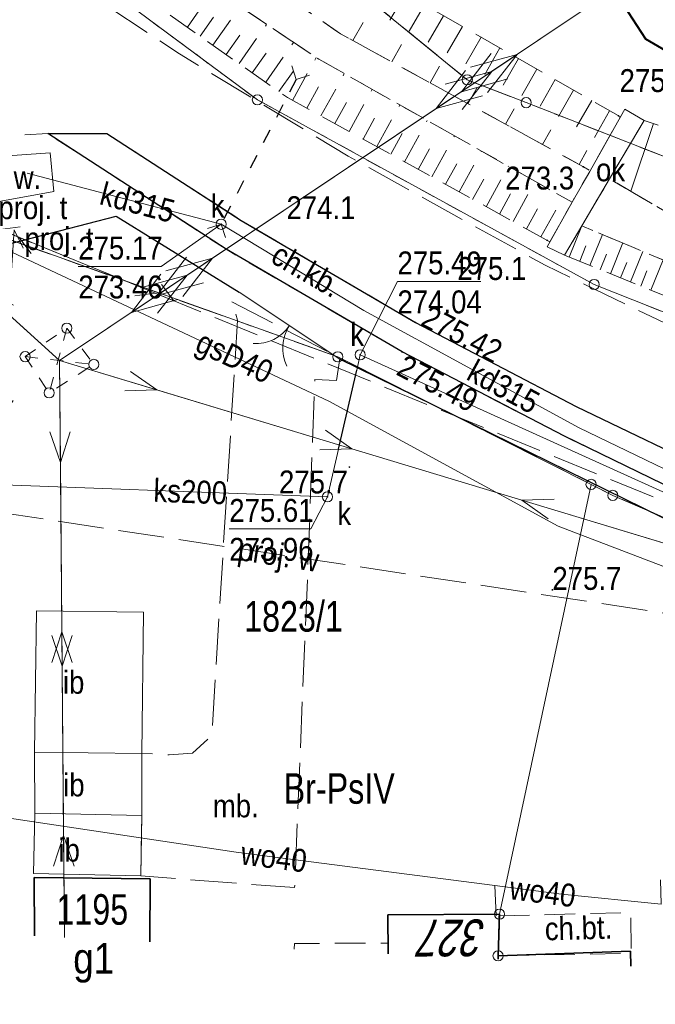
# Model space of a CAD drawing. Header units: metres. Extents: x 8377125 to 8377741, y 5529327 to 5529631.
# Tile 6 of 150: x 8377372 to 8377403, y 5529331 to 5529380. Entities that reach past the tile are written whole.
import ezdxf
from ezdxf.enums import TextEntityAlignment as Align

# ---------------------------------------------------------------- set-up
doc = ezdxf.new("R2010")
doc.units = ezdxf.units.M
doc.header["$MEASUREMENT"] = 0
for name, pattern in [('0.75_0.75', [1.5, 0.75, -0.75]), ('1.5_0.75', [2.25, 1.5, -0.75]), ('2.25_0.75', [3, 2.25, -0.75]), ('219-1000', [0]), ('egkk-1000', [3, 2.25, -0.75]), ('egug-1000', [1.5, 0.75, -0.75]), ('otkz_1000', [1.4, 0.7, -0.7]), ('otob_1000', [0]), ('suep_nn_1000', [0]), ('suep_sn_1000', [0]), ('supp_1000', [1.25, 0.625, -0.625])]:
    doc.linetypes.add(name, pattern=pattern)
doc.layers.get('0').update_dxf_attribs({"color": 2})
for name, color, linetype in [('!granica', 2, 'Continuous'), ('000 Inne (niezydentyfikowane)', 7, 'Continuous'), ('brama', 7, 'Continuous'), ('chodnik', 7, 'Continuous'), ('chodnik-Atr17', 7, 'Continuous'), ('inny obiekt komunikacyjny', 7, 'Continuous'), ('inny obiekt komunikacyjny-Atr17', 7, 'Continuous'), ('krawężnik', 7, 'Continuous'), ('obszar utwardzony', 7, 'Continuous'), ('obszar utwardzony-Atr17', 7, 'Continuous'), ('obudowa ochronna przewodu', 7, 'Continuous'), ('ogrodzenie trwałe', 7, 'Continuous'), ('przepust', 7, 'Continuous'), ('przewód wodociągowy - ob. projektowany', 7, 'Continuous'), ('przewód wodociągowy - ob. projektowany-Atr1', 7, 'Continuous'), ('rzędna-Atr3', 7, 'Continuous'), ('rów melioracyjny (poligon)', 7, 'Continuous'), ('rów przydrożny (poligon)', 7, 'Continuous'), ('rów przydrożny (poligon)-Atr17', 7, 'Continuous'), ('studnia kanalizacyjna', 7, 'Continuous'), ('studnia kanalizacyjna-Atr17', 7, 'Continuous')]:
    doc.layers.add(name, color=color, linetype=linetype)
for name, color, linetype, lineweight in [('202-punkt graniczny', 7, 'Continuous', 0), ('210-oznaczenie konturu użytku gruntowego', 7, 'Continuous', 0), ('211-numer działki ewidencyjnej', 7, 'Continuous', 0), ('217-kontur klasyfikacyjny', 7, 'Continuous', 0), ('218-kontur użytku gruntowego', 7, 'Continuous', 0), ('219-działka ewidencyjna', 7, 'Continuous', 0), ('238-Punkt adresowy budynku', 7, 'Continuous', 0), ('312-budynek ewidencyjny', 7, 'Continuous', 0), ('312-oznaczenie budynku ewidencyjnego', 7, 'Continuous', 0), ('312-oznaczenie budynku ewidencyjnego-Atr117', 7, 'Continuous', 0), ('inna budowla', 7, 'Continuous', 0), ('inna budowla-Atr17', 7, 'Continuous', 0), ('jezdnia', 7, 'Continuous', 0), ('pikieta naturalna', 7, 'Continuous', 0), ('pikieta naturalna-Atr2', 7, 'Continuous', 0), ('pikieta sztuczna', 7, 'Continuous', 0), ('pikieta sztuczna-Atr2', 7, 'Continuous', 0), ('przewód elektroenergetyczny niskiego napięcia', 7, 'Continuous', 0), ('przewód elektroenergetyczny średniego napięcia', 7, 'Continuous', 0), ('przewód gazowy', 7, 'Continuous', 0), ('przewód gazowy-Atr1', 7, 'Continuous', 0), ('przewód kanalizacyjny', 7, 'Continuous', 0), ('przewód kanalizacyjny-Atr1', 7, 'Continuous', 0), ('przewód telekomunikacyjny napowietrzny - ob. projektowany', 7, 'Continuous', 0), ('przewód wodociągowy', 7, 'Continuous', 0), ('przewód wodociągowy-Atr1', 7, 'Continuous', 0), ('rzędna', 7, 'Continuous', 0), ('rzędna-Atr2', 7, 'Continuous', 0), ('skarpa nieumocniona', 7, 'Continuous', 0), ('słup przewodów napowietrznych', 7, 'Continuous', 0), ('słupek telekomunikacyjny - ob. projektowany-Atr17', 7, 'Continuous', 0)]:
    doc.layers.add(name, color=color, linetype=linetype, lineweight=lineweight)
doc.styles.get("Standard").update_dxf_attribs({"font": 'Working1250.shx', "width": 0.75})
doc.linetypes.add('902-1000', pattern='A,5,0,[1,ksztalty.shx,S=1,R=0,X=0,Y=0],5', length=10)

# ---------------------------------------------------------------- blocks, each defined once
blk = doc.blocks.new('US15')
at = {"color": 0, "linetype": 'Continuous', "lineweight": 13}
blk.add_circle((0, 0), 0.25, dxfattribs=at)
blk = doc.blocks.new('PW01')
at = {"linetype": 'Continuous', "lineweight": 13}
h = blk.add_hatch(color=0, dxfattribs=at)
edge = h.paths.add_edge_path()
edge.add_arc((0, 0), 0.045, 0, 360)
blk = doc.blocks.new('SM05')
at = {"color": 0, "linetype": 'Continuous', "lineweight": 13}
blk.add_circle((0, 0), 0.25, dxfattribs=at)
blk = doc.blocks.new('SUEP1')
at = {"color": 0, "linetype": 'Continuous'}
for p, q in [((5, 0), (3.5, 0.5)), ((15, 0), (13.5, 0.5)), ((0, 0), (5, 0)), ((5, 0), (3.5, -0.5)), ((5, 0), (15, 0)), ((15, 0), (13.5, -0.5))]:
    blk.add_line(p, q, dxfattribs=at)
blk = doc.blocks.new('SUEP2')
at = {"color": 0, "linetype": 'Continuous'}
for p, q in [((7.54, 0), (5.29, 0.75)), ((9.04, 0), (6.79, 0.75)), ((25.54, 0), (23.29, 0.75)), ((27.04, 0), (24.79, 0.75)), ((0, 0), (9.04, 0)), ((7.54, 0), (5.29, -0.75)), ((9.04, 0), (6.79, -0.75)), ((9.04, 0), (27.04, 0)), ((25.54, 0), (23.29, -0.75)), ((27.04, 0), (24.79, -0.75))]:
    blk.add_line(p, q, dxfattribs=at)
blk = doc.blocks.new('OK02')
at = {"color": 0, "linetype": 'Continuous', "lineweight": 0}
for centre, start, end in [((-2, 0), 0, 60), ((2, 0), 120, 180)]:
    blk.add_arc(centre, 2, start, end, dxfattribs=at)
blk = doc.blocks.new('IB05')
at = {"color": 0, "linetype": 'Continuous', "lineweight": 13}
for q in [(0.495, 0.495), (0.495, -0.495)]:
    blk.add_line((0, 0), q, dxfattribs=at)
blk = doc.blocks.new('SUTP')
at = {"color": 0, "linetype": 'Continuous'}
for p, q in [((0, 0), (0.866, 0.5)), ((9.232, 0), (8.366, 0.5)), ((0, 0), (9.232, 0)), ((1.866, -0.5), (1, 0)), ((7.366, -0.5), (8.232, 0))]:
    blk.add_line(p, q, dxfattribs=at)
blk = doc.blocks.new('202')
at = {"color": 0, "linetype": 'Continuous', "lineweight": 0}
blk.add_circle((0, 0), 0.25, dxfattribs=at)

msp = doc.modelspace()

# ---------------------------------------------------------------- linework, layer by layer
at = {"layer": '!granica', "color": 1, "lineweight": 40}
msp.add_lwpolyline([(8377406.448, 5529376.499), (8377402.526, 5529378.799), (8377399.754, 5529383.06), (8377396.307, 5529392.46), (8377386.512, 5529397.494), (8377380.044, 5529406.158), (8377375.407, 5529414.273), (8377366.987, 5529418.239), (8377354.173, 5529426.416), (8377351.366, 5529428.063), (8377347.095, 5529427.087), (8377343.19, 5529425.561), (8377334.77, 5529435.568), (8377332.939, 5529437.521), (8377325.251, 5529447.65)], dxfattribs=at)
at = {"layer": '000 Inne (niezydentyfikowane)', "color": 7, "linetype": 'Continuous', "lineweight": 13}
for p, q in [((8377402.9, 5529374.65), (8377401.78, 5529371.33)), ((8377398.76, 5529368.1), (8377399.38, 5529369.63)), ((8377399.77, 5529367.69), (8377400.39, 5529369.21)), ((8377399.27, 5529367.89), (8377399.57, 5529368.65)), ((8377400.78, 5529367.28), (8377401.39, 5529368.79)), ((8377400.27, 5529367.48), (8377400.58, 5529368.24)), ((8377401.77, 5529366.88), (8377402.38, 5529368.37)), ((8377401.28, 5529367.08), (8377401.58, 5529367.83)), ((8377402.76, 5529366.47), (8377403.37, 5529367.96)), ((8377402.27, 5529366.67), (8377402.57, 5529367.42))]:
    msp.add_line(p, q, dxfattribs=at)
at = {"layer": '217-kontur klasyfikacyjny', "color": 3, "linetype": 'egkk-1000', "lineweight": 18, "flags": 128}
for points in [[(8377381.23, 5529387.02), (8377393.75, 5529376.8)], [(8377393.75, 5529376.8), (8377396.64, 5529375.68)], [(8377396.64, 5529375.68), (8377404.38, 5529372.66)], [(8377387.39, 5529363.2), (8377370.75, 5529369.14)], [(8377399.83, 5529356.94), (8377387.39, 5529363.2)], [(8377400.9, 5529356.4), (8377399.83, 5529356.94)], [(8377408.94, 5529352.92), (8377400.9, 5529356.4)]]:
    msp.add_lwpolyline(points, dxfattribs=at)
at = {"layer": '218-kontur użytku gruntowego', "color": 3, "linetype": 'egug-1000', "lineweight": 18, "flags": 128}
for points in [[(8377383.44, 5529375.82), (8377367.32, 5529387.77)], [(8377381.23, 5529387.02), (8377393.75, 5529376.8)], [(8377393.75, 5529376.8), (8377396.64, 5529375.68)], [(8377399.98, 5529366.75), (8377383.44, 5529375.82)], [(8377396.64, 5529375.68), (8377404.38, 5529372.66)], [(8377387.39, 5529363.2), (8377370.75, 5529369.14)], [(8377418.57, 5529359.39), (8377399.98, 5529366.75)], [(8377399.83, 5529356.94), (8377387.39, 5529363.2)], [(8377400.9, 5529356.4), (8377399.83, 5529356.94)], [(8377408.94, 5529352.92), (8377400.9, 5529356.4)]]:
    msp.add_lwpolyline(points, dxfattribs=at)
at = {"layer": '219-działka ewidencyjna', "color": 7, "linetype": '219-1000', "lineweight": 18, "flags": 128}
for points in [[(8377383.44, 5529375.82), (8377367.32, 5529387.77)], [(8377393.75, 5529376.8), (8377381.23, 5529387.02)], [(8377396.64, 5529375.68), (8377393.75, 5529376.8)], [(8377399.98, 5529366.75), (8377383.44, 5529375.82)], [(8377404.38, 5529372.66), (8377396.64, 5529375.68)], [(8377387.39, 5529363.2), (8377370.75, 5529369.14)], [(8377418.57, 5529359.39), (8377399.98, 5529366.75)], [(8377387.39, 5529363.2), (8377399.83, 5529356.94)], [(8377399.83, 5529356.94), (8377395.33, 5529335.84)], [(8377400.9, 5529356.4), (8377399.83, 5529356.94)], [(8377408.94, 5529352.92), (8377400.9, 5529356.4)], [(8377395.26, 5529333.79), (8377395.33, 5529335.84)], [(8377395.26, 5529333.79), (8377395.263, 5529333.623)]]:
    msp.add_lwpolyline(points, dxfattribs=at)
at = {"layer": '312-budynek ewidencyjny', "color": 7, "linetype": 'Continuous', "lineweight": 35, "flags": 128}
for points in [[(8377372.48, 5529337.64), (8377378.18, 5529337.58)], [(8377372.491, 5529334.772), (8377372.48, 5529337.64)], [(8377378.18, 5529337.58), (8377378.165, 5529334.486)], [(8377389.84, 5529335.8), (8377395.33, 5529335.84)], [(8377389.857, 5529333.895), (8377389.84, 5529335.8)], [(8377395.33, 5529335.84), (8377395.26, 5529333.79)], [(8377395.26, 5529333.79), (8377401.76, 5529334.02)], [(8377395.26, 5529333.79), (8377395.263, 5529333.623)], [(8377395.263, 5529333.623), (8377395.26, 5529333.79)], [(8377401.76, 5529334.02), (8377401.786, 5529333.293)]]:
    msp.add_lwpolyline(points, dxfattribs=at)
at = {"layer": 'brama', "color": 7, "linetype": 'otob_1000', "lineweight": 18, "flags": 128}
msp.add_lwpolyline([(8377387.49, 5529363.09), (8377382.55, 5529366.38)], dxfattribs=at)
at = {"layer": 'chodnik', "color": 7, "linetype": '1.5_0.75', "lineweight": 18, "flags": 128}
for points in [[(8377373.14, 5529374.17), (8377376.04, 5529374.16), (8377382.64, 5529369.9), (8377391.2, 5529364.89), (8377399.1, 5529360.76), (8377406.32, 5529357.3), (8377412.73, 5529354.53), (8377417.41, 5529352.72), (8377424.97, 5529350.27), (8377429.84, 5529348.86), (8377433.33, 5529347.99), (8377443.04, 5529345.94), (8377476.29, 5529340.8), (8377486.19, 5529338.9), (8377487.206, 5529338.679)], [(8377487.11, 5529337.084), (8377485.8, 5529337.37), (8377476.28, 5529339.19), (8377471.95, 5529339.88), (8377470.03, 5529340.14), (8377463.41, 5529341.19), (8377458.83, 5529341.9), (8377455.4, 5529342.43), (8377445.86, 5529343.91), (8377442.69, 5529344.4), (8377442.27, 5529344.49), (8377434.01, 5529346.24), (8377432.95, 5529346.46), (8377429.33, 5529347.35), (8377429.13, 5529347.41), (8377424.46, 5529348.74), (8377420.15, 5529350.16), (8377416.85, 5529351.25), (8377412.24, 5529353.05), (8377405.76, 5529355.79), (8377398.52, 5529359.3), (8377390.55, 5529363.44), (8377381.9, 5529368.48), (8377373.14, 5529374.17)], [(8377385.243, 5529334.128), (8377385.27, 5529334.4), (8377389.85, 5529334.42)], [(8377389.85, 5529334.42), (8377389.855, 5529333.896)]]:
    msp.add_lwpolyline(points, dxfattribs=at)
msp.add_lwpolyline([(8377395.3, 5529335.75), (8377401.78, 5529335.92), (8377401.8, 5529333.92), (8377395.26, 5529333.79)], close=True, dxfattribs=at)
at = {"layer": 'inna budowla', "color": 7, "linetype": 'Continuous', "lineweight": 18, "flags": 128}
for points in [[(8377372.59, 5529350.73), (8377377.84, 5529350.66), (8377377.76, 5529343.73), (8377372.5, 5529343.79)], [(8377372.5, 5529343.79), (8377377.76, 5529343.73), (8377377.77, 5529340.69), (8377372.51, 5529340.79)], [(8377372.51, 5529340.79), (8377377.77, 5529340.69), (8377377.71, 5529337.72), (8377372.45, 5529337.83)]]:
    msp.add_lwpolyline(points, close=True, dxfattribs=at)
at = {"layer": 'inny obiekt komunikacyjny', "color": 7, "linetype": 'Continuous', "lineweight": 18, "flags": 128}
msp.add_lwpolyline([(8377397.67, 5529368.6), (8377398.9, 5529370.79), (8377399.78, 5529372.34), (8377401.27, 5529374.98), (8377401.48, 5529375.36), (8377402.43, 5529374.81), (8377400.74, 5529371.94), (8377399.37, 5529369.63), (8377398.53, 5529368.19)], close=True, dxfattribs=at)
at = {"layer": 'jezdnia', "color": 7, "linetype": '2.25_0.75', "lineweight": 18, "flags": 128}
for points in [[(8377281.146, 5529485.414), (8377287.84, 5529474.21), (8377293.17, 5529465.59), (8377300.13, 5529453.65), (8377302.36, 5529450.7), (8377313.76, 5529432.26), (8377317.47, 5529428.58), (8377324.72, 5529419.77), (8377334.2, 5529410.46), (8377344.61, 5529401.57), (8377357.36, 5529393.01), (8377365.4, 5529387.49), (8377379.62, 5529378.07), (8377387.9, 5529373.05), (8377397.57, 5529367.7), (8377407.8, 5529362.76), (8377428.12, 5529355.03), (8377439.38, 5529351.86), (8377468.09, 5529347.18), (8377486.05, 5529344.84), (8377487.563, 5529344.566)], [(8377443.04, 5529345.94), (8377433.33, 5529347.99), (8377429.84, 5529348.86), (8377424.97, 5529350.27), (8377417.41, 5529352.72), (8377412.73, 5529354.53), (8377406.32, 5529357.3), (8377399.1, 5529360.76), (8377391.2, 5529364.89), (8377382.64, 5529369.9), (8377376.04, 5529374.16), (8377373.14, 5529374.17), (8377371.24, 5529374.06), (8377367.31, 5529372.76), (8377363.92, 5529371.49), (8377361.2, 5529370.29), (8377360.71, 5529369.31), (8377356.58, 5529368.12), (8377355.84, 5529368.15), (8377349.93, 5529366.07), (8377340.52, 5529362.94), (8377329.56, 5529359.72), (8377319.73, 5529357.63), (8377318.78, 5529356.47), (8377313.35, 5529356.09), (8377312.67, 5529356.92), (8377309.78, 5529356.91), (8377294.03, 5529357.27), (8377288.38, 5529357.61), (8377277.604, 5529358.697)]]:
    msp.add_lwpolyline(points, dxfattribs=at)
at = {"layer": 'krawężnik', "color": 7, "linetype": 'Continuous', "lineweight": 25, "flags": 128}
msp.add_lwpolyline([(8377405.76, 5529355.79), (8377398.52, 5529359.3), (8377390.55, 5529363.44), (8377381.9, 5529368.48), (8377373.14, 5529374.17), (8377376.04, 5529374.16), (8377382.64, 5529369.9), (8377391.2, 5529364.89), (8377399.1, 5529360.76), (8377406.32, 5529357.3)], dxfattribs=at)
at = {"layer": 'obszar utwardzony', "color": 7, "linetype": '2.25_0.75', "lineweight": 18, "flags": 128}
msp.add_lwpolyline([(8377382.19, 5529365.9), (8377387.5, 5529363.14), (8377387.33, 5529362.04), (8377386.26, 5529362.08), (8377385.92, 5529352.84), (8377385.27, 5529337.14), (8377377.71, 5529337.72), (8377377.77, 5529340.69), (8377377.76, 5529343.73), (8377379.1, 5529343.66), (8377380.26, 5529343.74), (8377381.2, 5529344.61), (8377381.75, 5529353.55), (8377382.47, 5529365)], close=True, dxfattribs=at)
at = {"layer": 'obudowa ochronna przewodu', "color": 7, "linetype": 'Continuous', "lineweight": 25, "flags": 128}
msp.add_lwpolyline([(8377387.42, 5529358.67), (8377388.32, 5529362.55)], dxfattribs=at)
at = {"layer": 'ogrodzenie trwałe', "color": 7, "linetype": '902-1000', "lineweight": 25, "flags": 128}
for points in [[(8377369.501, 5529334.923), (8377369.52, 5529348.41), (8377369.51, 5529364.02), (8377369.53, 5529368.31), (8377376.5, 5529370.11), (8377382.55, 5529366.38)], [(8377420.15, 5529348.76), (8377404.25, 5529354.85), (8377387.49, 5529363.09)]]:
    msp.add_lwpolyline(points, dxfattribs=at)
at = {"layer": 'przepust', "color": 7, "linetype": 'otkz_1000', "lineweight": 25, "flags": 128}
msp.add_lwpolyline([(8377385.34, 5529376.82), (8377381.66, 5529369.72)], dxfattribs=at)
at = {"layer": 'przewód elektroenergetyczny niskiego napięcia', "color": 1, "linetype": 'suep_nn_1000', "lineweight": 18, "flags": 128}
for points in [[(8377346.87, 5529387.38), (8377373.72, 5529363.02)], [(8377373.72, 5529363.02), (8377410.79, 5529351.83)], [(8377373.72, 5529363.02), (8377373.963, 5529334.698)]]:
    msp.add_lwpolyline(points, dxfattribs=at)
at = {"layer": 'przewód elektroenergetyczny średniego napięcia', "color": 1, "linetype": 'suep_sn_1000', "lineweight": 18, "flags": 128}
msp.add_lwpolyline([(8377399.73, 5529380.41), (8377373.72, 5529363.02)], dxfattribs=at)
at = {"layer": 'przewód gazowy', "color": 40, "linetype": 'Continuous', "lineweight": 18, "flags": 128}
msp.add_lwpolyline([(8377486.884, 5529333.371), (8377474.78, 5529334.12), (8377452.92, 5529336.07), (8377445.38, 5529338.04), (8377414.46, 5529348.67), (8377413.3, 5529349.12), (8377398.22, 5529354.88), (8377386.95, 5529361.02), (8377368.05, 5529369.9), (8377358.01, 5529376.53)], dxfattribs=at)
at = {"layer": 'przewód kanalizacyjny', "color": 34, "linetype": 'Continuous', "lineweight": 18, "flags": 128}
for points in [[(8377415.98, 5529350.86), (8377388.49, 5529363.3), (8377388.32, 5529362.55), (8377387.42, 5529358.67), (8377386.88, 5529356.33), (8377368.31, 5529357.02), (8377367.06, 5529364.4), (8377362.59, 5529367.24), (8377355.03, 5529372.05), (8377353.71, 5529372.9), (8377350.33, 5529375.04), (8377348.97, 5529375.91), (8377314.1, 5529366.35), (8377306.95, 5529367.76), (8377304.04, 5529368.36), (8377296.38, 5529369.89), (8377292.42, 5529370.68), (8377285.59, 5529372.04)], [(8377372.13, 5529372.21), (8377381.66, 5529369.71), (8377388.67, 5529365.47), (8377399.25, 5529359.72), (8377407.19, 5529355.88), (8377417.7, 5529351.67), (8377431.07, 5529347.36), (8377441.09, 5529345.28), (8377447.73, 5529344.23), (8377472.5, 5529340.49), (8377484.99, 5529338.17), (8377487.147, 5529337.699)]]:
    msp.add_lwpolyline(points, dxfattribs=at)
at = {"layer": 'przewód telekomunikacyjny napowietrzny - ob. projektowany', "color": 30, "linetype": '2.25_0.75', "lineweight": 18, "flags": 128}
msp.add_lwpolyline([(8377413.98, 5529351.78), (8377370.79, 5529369.45)], dxfattribs=at)
at = {"layer": 'przewód wodociągowy', "color": 5, "linetype": 'Continuous', "lineweight": 18, "flags": 128}
for points in [[(8377367.42, 5529341.12), (8377382.4, 5529338.88), (8377395.1, 5529337.24)], [(8377395.1, 5529337.24), (8377398.38, 5529336.82), (8377403.27, 5529336.33), (8377403.24, 5529337.52)], [(8377395.1, 5529337.24), (8377395.17, 5529335.75)]]:
    msp.add_lwpolyline(points, dxfattribs=at)
at = {"layer": 'przewód wodociągowy - ob. projektowany', "color": 5, "linetype": '2.25_0.75', "lineweight": 18, "flags": 128}
msp.add_lwpolyline([(8377298.43, 5529371.79), (8377302.78, 5529371.43), (8377313.04, 5529374.82), (8377321.64, 5529370.3), (8377351.85, 5529377.74), (8377364.41, 5529356.53), (8377404.51, 5529350.46), (8377438.66, 5529338.04), (8377439.025, 5529331.413)], dxfattribs=at)
at = {"layer": 'rzędna-Atr2', "color": 7, "flags": 128}
for points in [[(8377381.66, 5529369.71), (8377378.72, 5529367.63), (8377374.643, 5529367.63)], [(8377388.49, 5529363.3), (8377390.32, 5529366.9), (8377394.407, 5529366.9)], [(8377386.88, 5529356.33), (8377386.07, 5529354.75), (8377382.057, 5529354.75)]]:
    msp.add_lwpolyline(points, dxfattribs=at)
at = {"layer": 'rów melioracyjny (poligon)', "color": 7, "linetype": '0.75_0.75', "lineweight": 18, "flags": 128}
msp.add_lwpolyline([(8377300.17, 5529469.6), (8377306.25, 5529456.14), (8377315.54, 5529440.63), (8377329.48, 5529421.72), (8377336.72, 5529414.78), (8377347.68, 5529406.53), (8377387.53, 5529379.06), (8377399.45, 5529372.53), (8377399.78, 5529372.34), (8377398.9, 5529370.79), (8377386.45, 5529377.82), (8377347.32, 5529403.91), (8377335.46, 5529412.81), (8377328.06, 5529420.39), (8377313.88, 5529440.34), (8377304.94, 5529455.15), (8377297.85, 5529468.92)], close=True, dxfattribs=at)
msp.add_lwpolyline([(8377487.793, 5529348.35), (8377486.85, 5529348.46), (8377468.3, 5529351.57), (8377440.26, 5529354.64), (8377428.75, 5529357.34), (8377399.37, 5529369.63), (8377400.74, 5529371.94), (8377407.42, 5529368.02), (8377433.42, 5529358.5), (8377443.61, 5529357.17), (8377460.24, 5529354.1), (8377486.38, 5529350.71), (8377487.924, 5529350.518)], dxfattribs=at)
at = {"layer": 'rów przydrożny (poligon)', "color": 7, "linetype": 'Continuous', "lineweight": 18, "flags": 128}
msp.add_lwpolyline([(8377373.26, 5529373.21), (8377373.44, 5529371.31), (8377370.46, 5529370.78), (8377370, 5529372.99)], close=True, dxfattribs=at)
at = {"layer": 'skarpa nieumocniona', "color": 7, "linetype": '1.5_0.75', "lineweight": 18, "flags": 128}
for points in [[(8377301.96, 5529470.13), (8377308.38, 5529457.48), (8377316.87, 5529441.87), (8377330.36, 5529423.18), (8377337.9, 5529416.06), (8377349.31, 5529408.1), (8377389.29, 5529381.83), (8377401.27, 5529374.98), (8377399.78, 5529372.34), (8377399.45, 5529372.53), (8377387.53, 5529379.06), (8377347.68, 5529406.53), (8377336.72, 5529414.78), (8377329.48, 5529421.72), (8377315.54, 5529440.63), (8377306.25, 5529456.14), (8377300.17, 5529469.6)], [(8377397.81, 5529368.85), (8377384.92, 5529375.93), (8377346.62, 5529402.79), (8377334.58, 5529411.64), (8377326.73, 5529419.36), (8377311.96, 5529439.27), (8377303.01, 5529454.01), (8377296.22, 5529468.44), (8377297.85, 5529468.92), (8377304.94, 5529455.15), (8377313.88, 5529440.34), (8377328.06, 5529420.39), (8377335.46, 5529412.81), (8377347.32, 5529403.91), (8377386.45, 5529377.82), (8377398.9, 5529370.79)], [(8377411.08, 5529371.89), (8377434.67, 5529361.57), (8377443.82, 5529359.65), (8377460.33, 5529356.43), (8377487.58, 5529353.29), (8377488.07, 5529353), (8377487.92, 5529350.52), (8377486.38, 5529350.71), (8377460.24, 5529354.1), (8377443.61, 5529357.17), (8377433.42, 5529358.5), (8377407.42, 5529368.02), (8377400.74, 5529371.94), (8377402.43, 5529374.81)], [(8377428.75, 5529357.34), (8377440.26, 5529354.64), (8377468.3, 5529351.57), (8377486.85, 5529348.46), (8377487.79, 5529348.35), (8377487.66, 5529346.09), (8377487.44, 5529345.99), (8377468.4, 5529349.84), (8377439.56, 5529353.39), (8377428.4, 5529356.08), (8377398.53, 5529368.19), (8377399.37, 5529369.63)]]:
    msp.add_lwpolyline(points, close=True, dxfattribs=at)
for points in [[(8377380, 5529379.38), (8377381.31, 5529381.25)], [(8377389.75, 5529381.56), (8377388.13, 5529378.73)], [(8377390.7, 5529381.02), (8377389.89, 5529379.62)], [(8377381.26, 5529378.5), (8377382.59, 5529380.39)], [(8377391.64, 5529380.49), (8377390.04, 5529377.69)], [(8377380.63, 5529378.94), (8377381.29, 5529379.88)], [(8377392.58, 5529379.95), (8377391.78, 5529378.56)], [(8377382.54, 5529377.6), (8377383.89, 5529379.52)], [(8377393.51, 5529379.42), (8377391.92, 5529376.65)], [(8377381.9, 5529378.05), (8377382.57, 5529379)], [(8377394.43, 5529378.89), (8377393.64, 5529377.52)], [(8377383.85, 5529376.68), (8377385.22, 5529378.64)], [(8377395.35, 5529378.37), (8377393.78, 5529375.63)], [(8377383.19, 5529377.14), (8377383.87, 5529378.11)], [(8377385.17, 5529375.79), (8377386.33, 5529377.9)], [(8377396.26, 5529377.84), (8377395.48, 5529376.49)], [(8377397.17, 5529377.33), (8377395.62, 5529374.63)], [(8377384.5, 5529376.22), (8377385.19, 5529377.21)], [(8377386.56, 5529375.03), (8377387.71, 5529377.11)], [(8377398.07, 5529376.81), (8377397.3, 5529375.47)], [(8377385.87, 5529375.41), (8377386.44, 5529376.45)], [(8377387.94, 5529374.27), (8377389.08, 5529376.34)], [(8377398.97, 5529376.3), (8377397.44, 5529373.63)], [(8377387.25, 5529374.65), (8377387.82, 5529375.69)], [(8377389.31, 5529373.52), (8377390.44, 5529375.57)], [(8377399.86, 5529375.79), (8377399.1, 5529374.46)], [(8377388.63, 5529373.89), (8377389.19, 5529374.92)], [(8377400.74, 5529375.28), (8377399.24, 5529372.65)], [(8377390.67, 5529372.77), (8377391.78, 5529374.81)], [(8377389.99, 5529373.15), (8377390.55, 5529374.17)], [(8377392.01, 5529372.03), (8377393.12, 5529374.05)], [(8377391.34, 5529372.4), (8377391.9, 5529373.42)], [(8377393.35, 5529371.3), (8377394.45, 5529373.3)], [(8377392.68, 5529371.67), (8377393.24, 5529372.67)], [(8377394.68, 5529370.57), (8377395.77, 5529372.56)], [(8377394.01, 5529370.93), (8377394.56, 5529371.93)], [(8377396, 5529369.85), (8377397.08, 5529371.82)], [(8377395.34, 5529370.21), (8377395.88, 5529371.2)], [(8377397.37, 5529369.09), (8377398.45, 5529371.05)], [(8377396.66, 5529369.48), (8377397.2, 5529370.46)]]:
    msp.add_lwpolyline(points, dxfattribs=at)
at = {"layer": 'słup przewodów napowietrznych', "color": 7, "linetype": 'supp_1000', "lineweight": 18, "flags": 128}
for points in [[(8377372.03, 5529363.21), (8377374.08, 5529364.61), (8377375.41, 5529362.83), (8377373.21, 5529361.43)], [(8377374.08, 5529364.61), (8377373.21, 5529361.43)], [(8377372.03, 5529363.21), (8377375.41, 5529362.83)], [(8377372.03, 5529363.21), (8377373.21, 5529361.43)]]:
    msp.add_lwpolyline(points, dxfattribs=at)

# ---------------------------------------------------------------- block references
at = {"layer": '202-punkt graniczny', "color": 7, "linetype": 'Continuous', "lineweight": 18}
for p in [(8377393.75, 5529376.8), (8377383.44, 5529375.82), (8377396.64, 5529375.68), (8377399.98, 5529366.75), (8377387.39, 5529363.2), (8377399.83, 5529356.94), (8377400.9, 5529356.4), (8377395.33, 5529335.84), (8377395.26, 5529333.79)]:
    msp.add_blockref('202', p, dxfattribs=at)
at = {"layer": 'brama', "color": 7, "linetype": 'Continuous', "lineweight": 18, "rotation": 146.337}
msp.add_blockref('OK02', (8377385.02, 5529364.735), dxfattribs=at)
at = {"layer": 'pikieta naturalna', "color": 7, "linetype": 'Continuous', "lineweight": 13}
for p in [(8377401.18, 5529375.03), (8377399.45, 5529372.53), (8377383.41, 5529369.47), (8377397.67, 5529368.92), (8377387.96, 5529357.79), (8377397.93, 5529351.76)]:
    msp.add_blockref('PW01', p, dxfattribs=at)
at = {"layer": 'pikieta sztuczna', "color": 7, "linetype": 'Continuous', "lineweight": 13}
for p in [(8377391.2, 5529364.89), (8377390.55, 5529363.44)]:
    msp.add_blockref('PW01', p, dxfattribs=at)
at = {"layer": 'przepust', "color": 7, "linetype": 'Continuous', "lineweight": 25}
for p, rotation in [((8377385.34, 5529376.82), 62.60199999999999), ((8377381.66, 5529369.72), 242.602)]:
    msp.add_blockref('IB05', p, dxfattribs=dict(at, rotation=rotation))
at = {"layer": 'przewód elektroenergetyczny niskiego napięcia', "color": 1, "linetype": 'Continuous', "lineweight": 18}
for p, rotation in [((8377373.72, 5529363.02), 137.784), ((8377373.72, 5529363.02), 343.203), ((8377373.72, 5529363.02), 270.492), ((8377410.79, 5529351.83), 163.203), ((8377373.963, 5529334.698), 90.49199999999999)]:
    msp.add_blockref('SUEP1', p, dxfattribs=dict(at, rotation=rotation))
at = {"layer": 'przewód elektroenergetyczny średniego napięcia', "color": 1, "linetype": 'Continuous', "lineweight": 18}
for p, rotation in [((8377399.73, 5529380.41), 213.766), ((8377373.72, 5529363.02), 33.766)]:
    msp.add_blockref('SUEP2', p, dxfattribs=dict(at, rotation=rotation))
at = {"layer": 'przewód telekomunikacyjny napowietrzny - ob. projektowany', "color": 30, "linetype": 'Continuous', "lineweight": 18}
for p, rotation in [((8377370.79, 5529369.45), 337.749), ((8377371.5, 5529369.44), 266.203)]:
    msp.add_blockref('SUTP', p, dxfattribs=dict(at, rotation=rotation))
at = {"layer": 'rzędna', "color": 34, "linetype": 'Continuous', "lineweight": 18}
for p in [(8377381.66, 5529369.71), (8377388.49, 5529363.3), (8377386.88, 5529356.33)]:
    msp.add_blockref('PW01', p, dxfattribs=at)
at = {"layer": 'studnia kanalizacyjna', "color": 34, "linetype": 'Continuous', "lineweight": 18}
for p in [(8377381.66, 5529369.71), (8377388.49, 5529363.3), (8377386.88, 5529356.33)]:
    msp.add_blockref('US15', p, dxfattribs=at)
at = {"layer": 'słup przewodów napowietrznych', "color": 7, "linetype": 'Continuous', "lineweight": 18}
for p in [(8377374.08, 5529364.61), (8377372.03, 5529363.21), (8377375.41, 5529362.83), (8377373.21, 5529361.43)]:
    msp.add_blockref('SM05', p, dxfattribs=at)

# ---------------------------------------------------------------- texts
at = {"layer": '210-oznaczenie konturu użytku gruntowego', "color": 3, "linetype": 'Continuous', "lineweight": 18, "width": 0.79}
msp.add_text('Br-PsIV', height=1.5, dxfattribs=at).set_placement((8377384.73, 5529341.26))
at = {"layer": '211-numer działki ewidencyjnej', "color": 7, "linetype": 'Continuous', "lineweight": 18, "width": 0.79}
msp.add_text('1823/1', height=1.5, dxfattribs=at).set_placement((8377382.79, 5529349.71))
at = {"layer": '238-Punkt adresowy budynku', "color": 7, "linetype": 'Continuous', "lineweight": 18, "oblique": 15, "width": 0.79}
msp.add_text('327', height=1.8, rotation=180.413, dxfattribs=at).set_placement((8377393.13, 5529335.57), align=Align.CENTER)
at = {"layer": '312-oznaczenie budynku ewidencyjnego', "color": 7, "linetype": 'Continuous', "lineweight": 18, "width": 0.79}
msp.add_text('1195', height=1.5, dxfattribs=at).set_placement((8377373.57, 5529335.32))
at = {"layer": '312-oznaczenie budynku ewidencyjnego-Atr117', "color": 7, "width": 0.9}
msp.add_text('g1', height=1.5, dxfattribs=at).set_placement((8377375.4, 5529333.67), align=Align.MIDDLE_CENTER)
at = {"layer": 'chodnik-Atr17', "color": 7, "width": 0.9}
for s, rotation, p in [('ch.kb.', 329.772, (8377384.02, 5529367.88)), ('ch.kb.', 329.772, (8377384.02, 5529367.88)), ('ch.bt.', 1.502, (8377397.57, 5529334.55))]:
    msp.add_text(s, height=1.125, rotation=rotation, dxfattribs=at).set_placement(p)
at = {"layer": 'inna budowla-Atr17', "color": 7, "width": 0.9}
for p in [(8377373.89, 5529346.66), (8377373.9, 5529341.62), (8377373.67, 5529338.42)]:
    msp.add_text('ib', height=1.125, dxfattribs=at).set_placement(p)
at = {"layer": 'inny obiekt komunikacyjny-Atr17', "color": 7, "width": 0.9}
msp.add_text('ok', height=1.125, dxfattribs=at).set_placement((8377400.07, 5529371.82))
at = {"layer": 'obszar utwardzony-Atr17', "color": 7, "width": 0.9}
msp.add_text('mb.', height=1.125, dxfattribs=at).set_placement((8377381.25, 5529340.59))
at = {"layer": 'pikieta naturalna-Atr2', "color": 7, "width": 0.9}
for s, p in [('275.5', (8377401.23, 5529376.2)), ('274.1', (8377384.87, 5529369.96)), ('275.7', (8377397.93, 5529351.76))]:
    msp.add_text(s, height=1.125, dxfattribs=at).set_placement(p)
for s, p in [('273.3', (8377399, 5529372.54)), ('275.1', (8377396.65, 5529368.1)), ('275.7', (8377387.89, 5529357.62))]:
    msp.add_text(s, height=1.125, dxfattribs=at).set_placement(p, align=Align.TOP_RIGHT)
at = {"layer": 'pikieta sztuczna-Atr2', "color": 7, "width": 0.9}
msp.add_text('275.42', height=1.125, rotation=332.4, dxfattribs=at).set_placement((8377391.4, 5529364.78))
msp.add_text('275.49', height=1.125, rotation=332.55, dxfattribs=at).set_placement((8377390.72, 5529363.35), align=Align.TOP_LEFT)
at = {"layer": 'przewód gazowy-Atr1', "color": 40, "width": 0.9}
msp.add_text('gsD40', height=1.125, rotation=334.834, dxfattribs=at).set_placement((8377380.55, 5529364.03), align=Align.MIDDLE_LEFT)
at = {"layer": 'przewód kanalizacyjny-Atr1', "color": 34, "width": 0.9}
for s, rotation, p in [('kd315', 345.3, (8377375.77, 5529371.25)), ('kd315', 331.477, (8377393.91, 5529362.62)), ('ks200', 357.872, (8377378.34, 5529356.65))]:
    msp.add_text(s, height=1.125, rotation=rotation, dxfattribs=at).set_placement(p, align=Align.MIDDLE_LEFT)
at = {"layer": 'przewód wodociągowy - ob. projektowany-Atr1', "color": 5, "width": 0.9}
msp.add_text('proj. w', height=1.125, rotation=351.392, dxfattribs=at).set_placement((8377382.51, 5529353.79), align=Align.MIDDLE_LEFT)
at = {"layer": 'przewód wodociągowy-Atr1', "color": 5, "width": 0.9}
for rotation, p in [(352.642, (8377382.65, 5529338.85)), (352.702, (8377395.85, 5529337.14))]:
    msp.add_text('wo40', height=1.125, rotation=rotation, dxfattribs=at).set_placement(p, align=Align.MIDDLE_LEFT)
at = {"layer": 'rzędna-Atr2', "color": 34, "width": 0.9}
for s, p in [('275.17', (8377374.643, 5529367.641)), ('275.49', (8377390.32, 5529366.911)), ('275.61', (8377382.057, 5529354.761))]:
    msp.add_text(s, height=1.125, dxfattribs=at).set_placement(p, align=Align.BOTTOM_LEFT)
at = {"layer": 'rzędna-Atr3', "color": 34, "width": 0.9}
for s, p in [('273.46', (8377374.643, 5529365.729)), ('274.04', (8377390.32, 5529364.999)), ('273.96', (8377382.057, 5529352.849))]:
    msp.add_text(s, height=1.125, dxfattribs=at).set_placement(p, align=Align.BOTTOM_LEFT)
at = {"layer": 'rów przydrożny (poligon)-Atr17', "color": 7, "width": 0.9}
msp.add_text('w.', height=1.125, dxfattribs=at).set_placement((8377371.47, 5529371.44))
at = {"layer": 'studnia kanalizacyjna-Atr17', "color": 34, "width": 0.9}
for p in [(8377381.15, 5529370.04), (8377388, 5529363.74), (8377387.37, 5529354.94)]:
    msp.add_text('k', height=1.125, dxfattribs=at).set_placement(p)
at = {"layer": 'słupek telekomunikacyjny - ob. projektowany-Atr17', "color": 30, "width": 0.9}
for p in [(8377370.72, 5529369.96), (8377372, 5529368.44)]:
    msp.add_text('proj. t', height=1.125, dxfattribs=at).set_placement(p)

doc.saveas('drawing.dxf')
